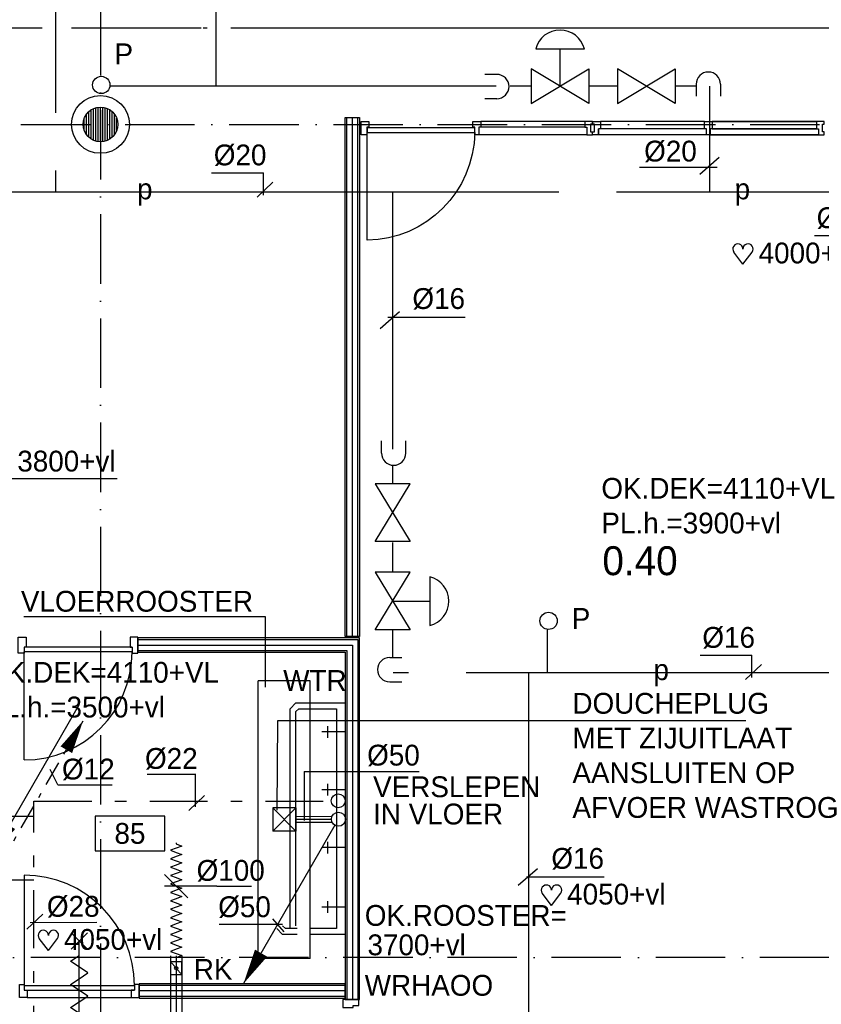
# Model space of a CAD drawing. Extents: x 25315 to 170951, y 867852 to 951952.
# Tile 112 of 119: x 124526 to 131453, y 921423 to 929932. Entities that reach past the tile are written whole.
import ezdxf
from ezdxf.enums import TextEntityAlignment as Align

# ---------------------------------------------------------------- set-up
doc = ezdxf.new("R2010")
doc.units = 0
doc.header["$LTSCALE"] = 100
for name, pattern in [('2322000', [45, 40, -5]), ('2322107', [2000, 1000, 1000]), ('2322109', [10, 5, -2, 1, -2]), ('CENTER2', [11.25, 7.5, -1.25, 1.25, -1.25]), ('CENTER4', [5, 3.125, -0.625, 0.625, -0.625]), ('DASHDOT', [9, 6, -1.5, 0, -1.5]), ('LURETOUR', [6, 4, -2])]:
    doc.linetypes.add(name, pattern=pattern)
doc.layers.get('0').update_dxf_attribs({"linetype": 'CONTINUOUS'})
for name, color, linetype in [('AL$7----_STRAMIEN', 1, 'DASHDOT'), ('AL22----_BINNENWAND', 7, 'CONTINUOUS'), ('BOUW', 8, 'CONTINUOUS'), ('WL$1----', 4, 'CONTINUOUS'), ('WL524---', 4, 'CONTINUOUS'), ('WL531---', 4, 'CONTINUOUS'), ('WL561---', 4, 'CONTINUOUS'), ('WL561---_AANVOER', 4, 'CONTINUOUS'), ('WL570---', 3, 'CONTINUOUS'), ('WL570---_HARTLIJN', 7, 'CONTINUOUS'), ('WL570---_RETOUR', 3, 'CONTINUOUS'), ('WL570---_TOEVOER', 3, 'CONTINUOUS'), ('WM$1----', 1, 'CONTINUOUS'), ('WM541---', 1, 'CONTINUOUS'), ('WM570---', 1, 'CONTINUOUS')]:
    doc.layers.add(name, color=color, linetype=linetype)
doc.styles.add('BURO-018', font='BUROFONT.shx', dxfattribs={"height": 180})
doc.styles.add('BURO-025', font='BUROFONT.shx', dxfattribs={"height": 250})

# ---------------------------------------------------------------- blocks, each defined once
blk = doc.blocks.new('LDV2121')
at = {"color": 0, "linetype": 'CONTINUOUS'}
blk.add_line((-0.25, -0.433), (-6.75, -11.691), dxfattribs=at)
blk.add_lwpolyline([(-6.75, -11.691, 0, 1, 0), (-5.5, -9.526, 1, 1, 0)], format="xyseb", dxfattribs=at)
blk.add_circle((0, 0), 0.5, dxfattribs=at)
blk = doc.blocks.new('BU11467H02')
at = {"linetype": 'CONTINUOUS'}
blk.add_lwpolyline([(33.5, 114), (-33.5, 114), (-33.5, 67), (-16.5, 67), (-16.5, 0), (16.5, 0), (16.5, 67), (33.5, 67)], close=True, dxfattribs=at)
blk = doc.blocks.new('LU-1D-F-643EB')
at = {"color": 0, "linetype": 'CONTINUOUS'}
for p, q in [((-501.7, 0), (-491.4, 0)), ((-491.4, 0), (-473.2, 50)), ((-473.2, 50), (-455, 0)), ((-455, 0), (-436.8, -50)), ((-436.8, -50), (-418.6, 0)), ((-418.6, 0), (-400.4, 50)), ((-400.4, 50), (-382.2, 0)), ((-382.2, 0), (-364, -50)), ((-364, -50), (-345.8, 0)), ((-345.8, 0), (-327.6, 50)), ((-327.6, 50), (-309.4, 0)), ((-309.4, 0), (-291.2, -50)), ((-291.2, -50), (-273, 0)), ((-273, 0), (-254.8, 50)), ((-254.8, 50), (-236.6, 0)), ((-236.6, 0), (-218.4, -50)), ((-218.4, -50), (-200.2, 0)), ((-200.2, 0), (-182, 50)), ((-182, 50), (-163.8, 0)), ((-163.8, 0), (-145.6, -50)), ((-145.6, -50), (-127.4, 0)), ((-127.4, 0), (-109.2, 50)), ((-109.2, 50), (-91, 0)), ((-91, 0), (-72.8, -50)), ((-72.8, -50), (-54.6, 0)), ((-54.6, 0), (-36.4, 50)), ((-36.4, 50), (-18.2, 0)), ((-18.2, 0), (0, -50)), ((0, -50), (18.2, 0)), ((18.2, 0), (36.4, 50)), ((36.4, 50), (54.6, 0)), ((54.6, 0), (72.8, -50)), ((72.8, -50), (91, 0)), ((91, 0), (109.2, 50)), ((109.2, 50), (127.4, 0)), ((127.4, 0), (145.6, -50)), ((145.6, -50), (163.8, 0)), ((163.8, 0), (182, 50)), ((182, 50), (200.2, 0)), ((200.2, 0), (218.4, -50)), ((218.4, -50), (236.6, 0)), ((236.6, 0), (254.8, 50)), ((254.8, 50), (273, 0)), ((273, 0), (291.2, -50)), ((291.2, -50), (309.4, 0)), ((309.4, 0), (327.6, 50)), ((327.6, 50), (345.8, 0)), ((345.8, 0), (364, -50)), ((364, -50), (382.2, 0)), ((382.2, 0), (400.4, 50)), ((400.4, 50), (418.6, 0)), ((418.6, 0), (436.8, -50)), ((436.8, -50), (455, 0)), ((455, 0), (473.2, 50)), ((473.2, 50), (491.4, 0)), ((491.4, 0), (501.7, 0))]:
    blk.add_line(p, q, dxfattribs=at)
blk = doc.blocks.new('LU-1D-K-64')
at = {"color": 0, "linetype": 'CONTINUOUS'}
for p, q in [((-0.5, 50), (0.5, 50)), ((-0.5, -50), (0.5, -50))]:
    blk.add_line(p, q, dxfattribs=at)
at = {"layer": 'WL570---_HARTLIJN', "linetype": 'CENTER2'}
blk.add_line((-0.5, 0), (0.5, 0), dxfattribs=at)
blk = doc.blocks.new('LU-1D-KL-646F')
at = {"color": 0, "linetype": 'CONTINUOUS'}
for p, q in [((-55.9, 50), (-55.9, -50)), ((55.9, 50), (-55.9, 50)), ((45.4, 40.7), (10.4, 9.3)), ((55.9, -50), (55.9, 50)), ((-55.9, -50), (55.9, -50)), ((-10.4, -9.3), (-45.4, -40.7))]:
    blk.add_line(p, q, dxfattribs=at)
blk.add_circle((0, 0), 14, dxfattribs=at)
blk = doc.blocks.new('LU-ORND')
at = {"color": 0, "linetype": 'CONTINUOUS'}
for p, q in [((-3, 1.5), (-3, -1.5)), ((3, 1.5), (-3, 1.5)), ((3, -1.5), (3, 1.5)), ((-3, -1.5), (3, -1.5))]:
    blk.add_line(p, q, dxfattribs=at)
blk = doc.blocks.new('LDV3121')
at = {"color": 0, "linetype": 'CONTINUOUS'}
blk.add_line((0.25, 0.433), (6.75, 11.691), dxfattribs=at)
blk.add_lwpolyline([(0.25, 0.433, 0, 1, 0), (1.5, 2.598, 1, 1, 0)], format="xyseb", dxfattribs=at)
blk.add_circle((0, 0), 0.5, dxfattribs=at)
blk = doc.blocks.new('LDV1109')
at = {"color": 0, "linetype": 'CONTINUOUS'}
for p, q in [((5.875, 10.176), (6.75, 11.691)), ((5.312, 9.202), (5.5, 9.526)), ((4, 6.928), (4.937, 8.552)), ((3.437, 5.954), (3.625, 6.279)), ((2.125, 3.681), (3.062, 5.304)), ((1.562, 2.706), (1.75, 3.031)), ((0.25, 0.433), (1.187, 2.057))]:
    blk.add_line(p, q, dxfattribs=at)
blk.add_lwpolyline([(6.75, 11.691, 0, 1, 0), (5.5, 9.526, 1, 1, 0)], format="xyseb", dxfattribs=at)
blk.add_circle((0, 0), 0.5, dxfattribs=at)
blk = doc.blocks.new('3048301')
at = {"color": 0, "linetype": 'CONTINUOUS'}
for p, q in [((-2.5, 1.5), (2.5, -1.5)), ((-2.5, -1.5), (-2.5, 1.5)), ((2.5, 1.5), (-2.5, -1.5)), ((2.5, -1.5), (2.5, 1.5))]:
    blk.add_line(p, q, dxfattribs=at)
at = {"color": 0, "linetype": 'CONTINUOUS', "style": 'BURO-018', "flags": 1}
blk.add_attdef('CV_MATCODE', (0, 0), '', height=1.8, dxfattribs=at)
blk = doc.blocks.new('LDS')
at = {"color": 0, "linetype": 'CONTINUOUS'}
for p, q in [((0, 1), (1, 1)), ((0, -1), (1, -1))]:
    blk.add_line(p, q, dxfattribs=at)
blk.add_arc((0, 0), 1, 90, 270, dxfattribs=at)
blk = doc.blocks.new('HART')
at = {"color": 1}
for q in [(-39.7, 52.4), (39.7, 52.4)]:
    blk.add_line((0, 0), q, dxfattribs=at)
for centre, start, end in [((-22.1, 65.7), 0, 217.1867), ((22.1, 65.7), 322.8133, 180)]:
    blk.add_arc(centre, 22.1, start, end, dxfattribs=at)
blk = doc.blocks.new('2322000-1')
at = {"layer": 'WM$1----', "color": 0, "style": 'BURO-018'}
for p in [(125606.8, 622569.4), (130771, 622569.4), (130069.9, 618414.5)]:
    blk.add_text('p', height=180, dxfattribs=at).set_placement(p, align=Align.MIDDLE)
blk = doc.blocks.new('LU-1D-K-32')
at = {"color": 0, "linetype": 'CONTINUOUS'}
for p, q in [((-0.5, 25), (0.5, 25)), ((-0.5, -25), (0.5, -25))]:
    blk.add_line(p, q, dxfattribs=at)
at = {"layer": 'WL570---_HARTLIJN', "linetype": 'CENTER2'}
blk.add_line((-0.5, 0), (0.5, 0), dxfattribs=at)

msp = doc.modelspace()

# ---------------------------------------------------------------- hatches: boundary and pattern name
at = {"layer": 'BOUW'}
h = msp.add_hatch(dxfattribs=at)
h.set_pattern_fill('GEWPBET', color=256, scale=100, angle=90, style=0)
h.set_pattern_definition([(90, (125223.774, 929027.546), (-20, 1e-15), [])])
edge = h.paths.add_edge_path()
edge.add_arc((125223.8, 929027.5), 150, 0, 360)

# ---------------------------------------------------------------- linework, layer by layer
at = {"layer": 'AL$7----_STRAMIEN', "color": 1}
for p, q in [((125223.6, 948952.5), (125223.6, 877210.3)), ((54329.2, 929027.5), (144123.6, 929027.5)), ((144123.6, 921827.5), (54329.2, 921827.5)), ((144123.6, 921827.5), (116734.3, 921827.5))]:
    msp.add_line(p, q, dxfattribs=at)
at = {"layer": 'AL22----_BINNENWAND', "color": 8, "linetype": 'CONTINUOUS'}
for p, q in [((127037.1, 924219.8), (126587.1, 924219.8)), ((126587.1, 921819.8), (126587.1, 924219.8)), ((127037.1, 921819.8), (127037.1, 924219.8)), ((127037.1, 921819.8), (126587.1, 921819.8))]:
    msp.add_line(p, q, dxfattribs=at)
at = {"layer": 'BOUW'}
for p, q in [((127338.1, 924602.7), (127338.1, 929087.7)), ((127338.1, 929087.7), (127463.1, 929087.7)), ((127353.1, 924602.7), (127353.1, 929087.7)), ((127400.6, 924602.7), (127400.6, 929087.7)), ((127448.1, 924602.7), (127448.1, 929087.7)), ((127463.1, 929087.7), (127463.1, 924602.7)), ((129526.6, 928937.7), (129526.6, 928988.7)), ((127463.1, 924590.2), (125547.6, 924590.2)), ((125547.6, 924590.2), (125547.6, 924465.2)), ((127463.1, 924602.7), (127338.1, 924602.7)), ((127463.1, 921463.7), (127463.1, 924590.2)), ((125547.6, 924575.2), (127448.1, 924575.2)), ((125547.6, 924527.7), (127400.6, 924527.7)), ((127400.6, 924527.7), (127400.6, 921463.7)), ((127448.1, 924575.2), (127448.1, 921463.7)), ((125547.6, 924480.2), (127353.1, 924480.2)), ((125547.6, 924465.2), (127338.1, 924465.2)), ((127338.1, 924465.2), (127338.1, 921463.7)), ((127353.1, 924480.2), (127353.1, 921463.7)), ((126863.1, 923977.2), (126913.1, 924027.2)), ((126913.1, 924027.2), (127038.1, 924027.2)), ((127038.1, 924027.2), (127338.1, 924027.2)), ((127338.1, 924027.2), (127338.1, 922027.2)), ((126863.1, 922077.2), (126863.1, 923977.2)), ((126913.1, 923952.2), (126938.1, 923977.2)), ((126913.1, 922102.2), (126913.1, 923952.2)), ((126938.1, 923977.2), (127038.1, 923977.2)), ((127038.1, 923977.2), (127263.1, 923977.2)), ((127263.1, 923977.2), (127263.1, 922077.2)), ((126798.1, 922027.2), (126748.1, 922077.2)), ((126823.1, 922077.2), (126798.1, 922102.2)), ((126923.1, 922077.2), (126823.1, 922077.2)), ((127263.1, 922077.2), (127038.1, 922077.2)), ((126923.1, 922027.2), (126798.1, 922027.2)), ((127338.1, 922027.2), (127038.1, 922027.2)), ((127338.1, 921463.7), (127463.1, 921463.7))]:
    msp.add_line(p, q, dxfattribs=at)
for points in [[(127475.6, 928937.7), (127475.6, 929051.7), (127542.6, 929051.7), (127542.6, 929004.7), (127525.6, 929004.7), (127525.6, 928937.7), (127475.6, 928937.7)], [(129409.6, 929051.7), (128509.6, 929051.7)], [(129476.6, 929028.7), (129476.6, 929051.7), (129409.6, 929051.7), (129409.6, 929004.7), (129426.6, 929004.7), (129426.6, 928937.7), (129476.6, 928937.7)], [(129476.6, 929051.7), (129476.6, 929028.7), (129459.6, 929028.7), (129459.6, 928961.7), (129476.6, 928961.7)], [(129476.6, 928937.7), (129476.6, 928962.7), (129492.6, 928962.7), (129492.6, 929029.7), (129476.6, 929029.7), (129476.6, 929051.7), (129543.6, 929051.7), (129543.6, 928988.7), (129526.6, 928988.7), (129526.6, 928937.7), (129476.6, 928937.7)], [(130444.1, 929051.7), (129543.6, 929051.7)], [(130461.1, 928937.7), (130461.1, 928988.7), (130444.1, 928988.7), (130444.1, 929051.7), (130511.1, 929051.7), (130511.1, 928988.7), (130494.1, 928988.7), (130494.1, 928937.7), (130461.1, 928937.7)], [(130511.1, 929051.7), (131411.1, 929051.7)], [(131411.1, 929051.7), (130511.1, 929051.7)], [(130511.1, 929051.7), (131411.1, 929051.7)], [(131411.1, 929051.7), (130511.1, 929051.7)], [(131478.1, 928937.7), (131478.1, 928962.7), (131462.1, 928962.7), (131462.1, 929029.7), (131478.1, 929029.7), (131478.1, 929051.7), (131411.1, 929051.7), (131411.1, 928988.7), (131428.1, 928988.7), (131428.1, 928937.7), (131478.1, 928937.7)], [(129426.6, 928937.7), (128492.6, 928937.7)], [(129409.6, 929004.7), (128509.6, 929004.7)], [(129476.6, 928937.7), (129476.6, 928961.7)], [(130461.1, 928937.7), (129526.6, 928937.7)], [(130444.1, 928988.7), (129543.6, 928988.7)], [(130494.1, 928937.7), (131428.1, 928937.7)], [(131428.1, 928937.7), (130494.1, 928937.7)], [(130511.1, 928988.7), (131411.1, 928988.7)], [(131411.1, 928988.7), (130511.1, 928988.7)], [(124513.6, 924458.2), (124513.6, 924597.2), (124580.6, 924597.2), (124580.6, 924509.2), (124563.6, 924509.2), (124563.6, 924458.2), (124513.6, 924458.2)], [(125547.6, 924458.2), (125547.6, 924597.2), (125480.6, 924597.2), (125480.6, 924509.2), (125497.6, 924509.2), (125497.6, 924458.2), (125547.6, 924458.2)], [(125497.6, 924509.2), (124563.6, 924509.2)], [(124563.6, 923535.2), (124563.6, 924469.2)], [(125497.6, 924469.2), (124563.6, 924469.2)], [(127188.1, 923727.2), (127188.1, 923827.2)], [(127338.1, 923777.2), (127138.1, 923777.2)], [(127188.1, 923227.2), (127188.1, 923327.2)], [(127338.1, 923277.2), (127138.1, 923277.2)], [(127188.1, 922727.2), (127188.1, 922827.2)], [(127338.1, 922777.2), (127138.1, 922777.2)], [(124563.6, 922538.7), (124563.6, 921584.7)], [(127188.1, 922213.9), (127188.1, 922313.9)], [(127338.1, 922263.9), (127138.1, 922263.9)], [(124970.6, 921899.7), (125110.6, 922039.7)], [(125110.6, 921899.7), (124970.6, 922039.7)], [(125040.6, 921119.7), (125040.6, 921969.7)], [(125040.6, 921644.7), (125115.6, 921694.7), (124965.6, 921794.7), (125040.6, 921844.7)], [(125040.6, 921444.7), (125115.6, 921494.7), (124965.6, 921594.7), (125040.6, 921644.7)], [(124523.6, 921595.7), (124563.6, 921595.7), (124563.6, 921544.7), (124590.6, 921544.7), (124590.6, 921481.7), (124523.6, 921481.7), (124523.6, 921551.7), (124523.6, 921551.7), (124523.6, 921595.7)], [(124563.6, 921584.7), (125517.6, 921584.7)], [(124563.6, 921544.7), (125517.6, 921544.7)], [(125557.6, 921595.7), (125517.6, 921595.7), (125517.6, 921544.7), (125490.6, 921544.7), (125490.6, 921481.7), (125557.6, 921481.7), (125557.6, 921551.7), (125557.6, 921551.7), (125557.6, 921595.7)], [(127338.1, 921586.2), (125557.6, 921586.2)], [(127338.1, 921538.7), (125557.6, 921538.7)], [(124590.6, 921481.7), (125490.6, 921481.7)], [(125040.6, 921244.7), (125115.6, 921294.7), (124965.6, 921394.7), (125040.6, 921444.7)], [(127338.1, 921491.2), (125557.6, 921491.2)], [(127457.6, 921463.7), (127318.6, 921463.7), (127318.6, 921396.7), (127406.6, 921396.7), (127406.6, 921413.7), (127457.6, 921413.7), (127457.6, 921463.7)]]:
    msp.add_lwpolyline(points, dxfattribs=at)
for points in [[(128457.6, 928957.7), (128457.6, 928998.7), (127527.6, 928998.7), (127527.6, 928957.7)], [(127338.1, 921601.2), (125557.6, 921601.2), (125557.6, 921476.2), (127338.1, 921476.2)]]:
    msp.add_lwpolyline(points, close=True, dxfattribs=at)
msp.add_lwpolyline([(128457.6, 928957.7, -0.408724), (127527.6, 928027.7), (127527.6, 928957.7)], format="xyb", dxfattribs=at)
for radius in [250, 150]:
    msp.add_circle((125223.8, 929027.5), radius, dxfattribs=at)
for centre, radius, start, end in [((124563.6, 924469.2), 934, 270, 360), ((124563.6, 921584.7), 954, 0, 90)]:
    msp.add_arc(centre, radius, start, end, dxfattribs=at)
at = {"layer": 'WL$1----', "linetype": '2322000'}
for p, q in [((126223.1, 929358.3), (126223.1, 945651)), ((124835.5, 937628.5), (124835.5, 928442.5)), ((126223.1, 929358.3), (125307, 929358.3)), ((128644.4, 929357.7), (126226.7, 929357.7)), ((128945.2, 929357.7), (128763.1, 929357.7)), ((129690, 929357.7), (129447.8, 929357.7)), ((130372.5, 929358.2), (130198.2, 929357.7)), ((130486.8, 929357.7), (130486.8, 928442.5)), ((127858, 928442.5), (118855.7, 928442.5)), ((127749.1, 926219.9), (127749.1, 928438.1)), ((133684, 928442.5), (127858, 928442.5)), ((127749.1, 925923.3), (127749.1, 926085.9)), ((127749.1, 925158.1), (127749.1, 925414)), ((127749.1, 924421.7), (127749.1, 924660.2)), ((129086.1, 924287.6), (129086.1, 924659.9)), ((132385, 924287.6), (127754.7, 924287.6)), ((128924.9, 920493.3), (128924.9, 924287.6))]:
    msp.add_line(p, q, dxfattribs=at)
at = {"layer": 'WL$1----', "color": 2}
for p, q in [((128985.4, 929679.4), (129405.5, 929679.4)), ((129195.2, 929357.7), (129195.2, 929679.3)), ((128070.8, 925117.9), (128070.8, 924697.8)), ((127749.1, 924908), (128070.7, 924908))]:
    msp.add_line(p, q, dxfattribs=at)
at = {"layer": 'WL$1----', "color": 1}
for p, q in [((130403.7, 928598.1), (130571.3, 928743.8)), ((129882.7, 928658.4), (130553.2, 928658.4)), ((127639.5, 927264), (127807.2, 927409.7)), ((127705.9, 927362.3), (128376.4, 927362.3)), ((128832.1, 922451.8), (128999.8, 922597.5)), ((128906.9, 922524.2), (129577.4, 922524.2))]:
    msp.add_line(p, q, dxfattribs=at)
at = {"layer": 'WL$1----', "color": 2}
for centre, start, end in [((129195.5, 929626.3), 14.18076, 165.81924), ((128017.8, 924907.8), 284.18076, 75.81924)]:
    msp.add_arc(centre, 216.6, start, end, dxfattribs=at)
at = {"layer": 'WL531---', "linetype": '2322109'}
for p, q in [((124649.4, 915908.7), (124649.4, 923179.5)), ((124649.4, 923045), (118695.8, 923045))]:
    msp.add_line(p, q, dxfattribs=at)
at = {"layer": 'WL531---', "color": 4, "linetype": '2322109'}
for p, q in [((124649.4, 923179.5), (127218.6, 923179.5)), ((124343.5, 922498.4), (124649.4, 922498.4))]:
    msp.add_line(p, q, dxfattribs=at)
at = {"layer": 'WL531---', "color": 1}
msp.add_circle((127278.7, 923181.2), 59.8, dxfattribs=at)
at = {"layer": 'WL561---', "color": 1}
for p, q in [((126184.7, 928609), (126631.5, 928609)), ((126631.5, 928415.8), (126631.5, 928609)), ((126576.7, 928399.5), (126714.7, 928528.2)), ((131394.7, 928066.6), (132005.6, 928066.6)), ((130406.9, 924439.7), (130853.7, 924439.7)), ((130853.7, 924246.6), (130853.7, 924439.7)), ((130798.9, 924230.2), (130936.8, 924358.9)), ((124856.1, 923320), (124790, 923452)), ((125627.4, 923411.9), (126041.3, 923411.9)), ((126040.9, 923415.2), (126040.9, 923130.3)), ((124856.1, 923320), (125323.9, 923320)), ((125986.1, 923099.4), (126124.1, 923228.1)), ((124588.1, 922073.7), (124726.1, 922202.4)), ((124616.9, 922130.7), (125193.5, 922133.8))]:
    msp.add_line(p, q, dxfattribs=at)
at = {"layer": 'WL561---_AANVOER', "linetype": '2322107'}
for p, q in [((124719.2, 929859.8, 0), (124192.2, 929859.8, 0)), ((126095.5, 929859.8, 0), (124974.1, 929859.8, 0)), ((126146.4, 929859.8, 0), (126112.4, 929859.8, 0)), ((132147.2, 929859.8, 0), (126350.3, 929859.8, 0))]:
    msp.add_line(p, q, dxfattribs=at)
at = {"layer": 'WL570---'}
for centre in [(125230.8, 929368), (129096.2, 924737)]:
    msp.add_circle(centre, 74.7, dxfattribs=at)
at = {"layer": 'WL570---_HARTLIJN', "color": 1, "linetype": 'CONTINUOUS'}
for p, q in [((126709.7, 922161.1), (126808.9, 922049.5)), ((126796.5, 922111.5), (126251, 922111.5))]:
    msp.add_line(p, q, dxfattribs=at)
at = {"layer": 'WL570---_TOEVOER', "color": 1}
msp.add_line((124130.9, 925968.6), (125368.8, 925968.6), dxfattribs=at)
at = {"layer": 'WM541---', "color": 3}
for p, q in [((126712.1, 923119.8), (126712.1, 922919.8)), ((126912.1, 922919.8), (126712.1, 923119.8)), ((126912.1, 923119.8), (126712.1, 923119.8)), ((126912.1, 923119.8), (126712.1, 922919.8)), ((126912.1, 923119.8), (126912.1, 922919.8)), ((126912.1, 922919.8), (126712.1, 922919.8))]:
    msp.add_line(p, q, dxfattribs=at)
at = {"layer": 'WM570---'}
for p, q in [((126649.8, 924770.9), (124561.5, 924770.9)), ((126649.8, 924163), (126649.8, 924770.9)), ((126750, 923100.3), (126755.5, 923876.5)), ((126755.5, 923876.5), (130800.7, 923876.5))]:
    msp.add_line(p, q, dxfattribs=at)
at = {"layer": 'WM570---', "color": 1}
for q in [(127978.4, 923436.4), (126984.2, 923012.3)]:
    msp.add_line((126983.5, 923436.4), q, dxfattribs=at)
at = {"layer": 'WM570---', "linetype": 'CONTINUOUS'}
for p, q in [((125778.5, 922544), (125978, 922344.6)), ((126228.3, 922444.3), (125778.3, 922444.3)), ((126228.3, 922444.3), (126528.2, 922444.3))]:
    msp.add_line(p, q, dxfattribs=at)

# ---------------------------------------------------------------- block references
at = {"layer": 'BOUW', "xscale": -1}
msp.add_blockref('BU11467H02', (128476.1, 928937.7), dxfattribs=at)
at = {"layer": 'WL$1----', "color": 2}
for name, p, xscale, yscale, zscale, rotation in [('LDS', (128649.4, 929354.5), 105, 105, 105, 180), ('3048301', (129195.2, 929357.7), 100, 100, 100, 180), ('3048301', (129941.1, 929357.7), 100, 100, 100, 180), ('LDS', (130476.7, 929375), 105, 105, 105, 270), ('LDS', (127757.5, 926186.6), 105, 105, 105, 90), ('3048301', (127749.1, 925672.3), 100, 100, 100, 89.99999999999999), ('3048301', (127749.1, 924908), 100, 100, 100, 89.99999999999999)]:
    msp.add_blockref(name, p, dxfattribs=dict(at, xscale=xscale, yscale=yscale, zscale=zscale, rotation=rotation))
at = {"layer": 'WL$1----', "color": 2, "xscale": 105, "yscale": 105, "zscale": 105}
msp.add_blockref('LDS', (127723.5, 924315.4), dxfattribs=at)
at = {"layer": 'WL524---', "color": 2}
for name, p, xscale, yscale, zscale in [('LDV3121', (124263.6, 922666.5), 115.5, 115.5, 115.5), ('LDV2121', (127280.1, 923022.8), 121.5, 121.5, 121.5)]:
    msp.add_blockref(name, p, dxfattribs=dict(at, xscale=xscale, yscale=yscale, zscale=zscale))
at = {"layer": 'WL531---', "color": 2, "xscale": 115.5, "yscale": 115.5, "zscale": 115.5}
msp.add_blockref('LDV1109', (124293.7, 922523.1), dxfattribs=at)
at = {"layer": 'WL570---', "color": 1, "xscale": 2, "yscale": 2, "zscale": 2}
for p in [(130776.1, 927819.1), (129121.7, 922278.4), (124773.5, 921887.2)]:
    msp.add_blockref('HART', p, dxfattribs=at)
at = {"layer": 'WL570---_RETOUR', "linetype": 'LURETOUR', "xscale": 516.9285586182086, "rotation": 270}
msp.add_blockref('LU-1D-K-64', (125878.3, 921584.2), dxfattribs=at)
at = {"layer": 'WL570---_RETOUR', "linetype": 'CONTINUOUS', "rotation": 270}
msp.add_blockref('LU-1D-KL-646F', (125878.3, 921735.6), dxfattribs=at)
at = {"layer": 'WL570---_TOEVOER', "linetype": 'CONTINUOUS', "xscale": 309.4514973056, "rotation": 180.2055830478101}
msp.add_blockref('LU-1D-K-32', (127067.3, 923019.6), dxfattribs=at)
at = {"layer": 'WL570---_TOEVOER', "linetype": 'CONTINUOUS', "rotation": 270}
msp.add_blockref('LU-1D-F-643EB', (125878.3, 922317.5), dxfattribs=at)
at = {"layer": 'WM$1----'}
msp.add_blockref('2322000-1', (0, 305873.1), dxfattribs=at)
at = {"layer": 'WM570---'}
ref = msp.add_blockref('LU-ORND', (125478.7, 922900.2), dxfattribs=dict(at, xscale=100, yscale=100, zscale=100))
ref.add_attrib('LU_TEXT1', '85', dxfattribs={"layer": '0', "color": 1, "linetype": 'CONTINUOUS', "height": 180, "style": 'BURO-018'}).set_placement((125478.7, 922900.2), align=Align.MIDDLE)

# ---------------------------------------------------------------- texts
at = {"layer": 'BOUW', "color": 1, "style": 'BURO-018'}
for s, p in [('OK.DEK=4110+VL', (129552.5, 925792.3)), ('PL.h.=3900+vl', (129552.5, 925492.3)), ('OK.DEK=4110+VL', (124227.9, 924202.2)), ('PL.h.=3500+vl ', (124227.9, 923902.2))]:
    msp.add_text(s, height=180, dxfattribs=at).set_placement(p)
at = {"layer": 'BOUW', "style": 'BURO-025'}
msp.add_text('0.40', height=250, dxfattribs=at).set_placement((129561.4, 925131.7))
at = {"layer": 'WL$1----', "color": 1, "style": 'BURO-018'}
for s, p in [('P', (125345, 929546.9)), ('%%c20', (129922.1, 928706.6)), ('%%c16', (127919.4, 927432.3)), ('P', (129296.5, 924667.5)), ('%%c16', (129120.4, 922594.2))]:
    msp.add_text(s, height=180, dxfattribs=at).set_placement(p)
at = {"layer": 'WL561---', "color": 1, "style": 'BURO-018'}
for s, p in [('%%c20', (126203.1, 928673.3)), ('%%c25', (131413.1, 928130.9)), ('%%c16', (130425.3, 924504.1)), ('%%c22', (125609, 923457.9)), ('%%c12', (124891.6, 923366)), ('%%c28', (124761.2, 922179.8))]:
    msp.add_text(s, height=180, dxfattribs=at).set_placement(p)
at = {"layer": 'WL570---', "color": 1, "style": 'BURO-018'}
for s, p in [('4000+vl', (130911.2, 927825.9)), ('3800+vl', (124505.1, 926027.4)), ('4050+vl', (129256.8, 922285.2)), ('4050+vl', (124908.6, 921893.9)), ('WRHAOO', (127507.6, 921497.2))]:
    msp.add_text(s, height=180, dxfattribs=at).set_placement(p)
at = {"layer": 'WL570---_HARTLIJN', "color": 1, "linetype": 'CENTER4', "style": 'BURO-018'}
msp.add_text('%%c50', height=180, dxfattribs=at).set_placement((126241.4, 922176.3))
at = {"layer": 'WL570---_RETOUR', "color": 1, "style": 'BURO-018'}
msp.add_text('RK', height=180, dxfattribs=at).set_placement((126030.7, 921635.1))
at = {"layer": 'WM570---', "color": 1, "style": 'BURO-018'}
for s, p in [('VLOERROOSTER', (124536.2, 924816.3)), ('WTR', (126803.2, 924131.3)), ('DOUCHEPLUG', (129302.3, 923934.4)), ('MET ZIJUITLAAT', (129302.3, 923634.4)), ('AANSLUITEN OP', (129302.3, 923334.4)), ('VERSLEPEN', (127579.7, 923213.3)), ('IN VLOER', (127579.7, 922977.8)), ('AFVOER WASTROG', (129302.3, 923034.4)), ('OK.ROOSTER=', (127508.2, 922101.3)), ('3700+vl', (127531.1, 921847.1))]:
    msp.add_text(s, height=180, dxfattribs=at).set_placement(p)
at = {"layer": 'WM570---', "linetype": 'CONTINUOUS', "style": 'BURO-018'}
for s, p in [('%%c50', (127528.5, 923486.4)), ('%%c100', (126054.8, 922490.4))]:
    msp.add_text(s, height=180, dxfattribs=at).set_placement(p)

doc.saveas('drawing.dxf')
